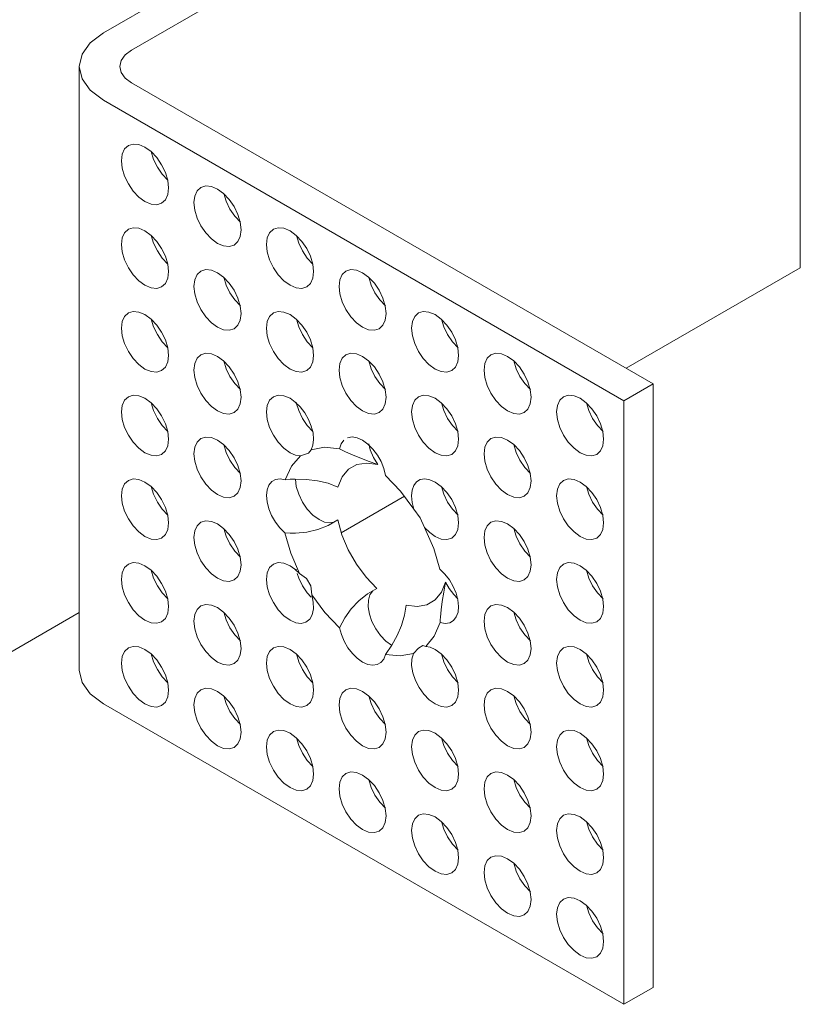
# Model space of a CAD drawing. Header units: millimetres. Extents: x -6630 to -6276, y 250 to 1572.
# Tile 4 of 5: x -6443 to -6424, y 1511 to 1535. Entities that reach past the tile are written whole.
import ezdxf

# ---------------------------------------------------------------- set-up
doc = ezdxf.new("R2010")
doc.units = ezdxf.units.MM
doc.layers.add('E-LITE-EQPM', color=7, linetype='Continuous', lineweight=20)

# ---------------------------------------------------------------- blocks, each defined once
blk = doc.blocks.new('02101101 - 02101101 FOX LED Trimless white downlight 5W 2700K-572565-00 Isometrico PDF')
at = {"layer": 'E-LITE-EQPM', "color": 251, "lineweight": 9, "true_color": 0x636466}
for p, q in [((-7040.205, 1544.256), (-7056.464, 1534.868)), ((-7055.776, 1534.449), (-7039.498, 1543.847)), ((-7039.498, 1529.151), (-7039.498, 1543.847)), ((-7057.051, 1534.05), (-7057.051, 1519.353)), ((-7043.083, 1526.322), (-7055.776, 1533.65)), ((-7056.464, 1533.231), (-7043.79, 1525.913)), ((-7039.498, 1529.151), (-7043.74, 1526.701)), ((-7039.499, 1529.151), (-7039.498, 1529.151)), ((-7055.277, 1527.838), (-7055.255, 1527.851)), ((-7043.79, 1525.913), (-7043.083, 1526.322)), ((-7043.083, 1511.625), (-7043.083, 1526.322)), ((-7043.79, 1525.913), (-7043.79, 1511.217)), ((-7049.136, 1523.586), (-7050.672, 1522.699)), ((-7051.771, 1521.812), (-7051.766, 1521.788)), ((-7063.231, 1517.186), (-7057.051, 1520.753)), ((-7043.79, 1511.217), (-7056.464, 1518.534)), ((-7043.083, 1511.625), (-7043.79, 1511.217))]:
    blk.add_line(p, q, dxfattribs=at)
for points in [[(-7056.464, 1534.868, 0), (-7056.783, 1534.629, 0), (-7056.983, 1534.349, 0), (-7057.051, 1534.05, 0)], [(-7056.063, 1534.05, 0), (-7056.03, 1534.196, 0), (-7055.932, 1534.332, 0), (-7055.776, 1534.449, 0)], [(-7057.051, 1534.05, 0), (-7056.983, 1533.75, 0), (-7056.783, 1533.47, 0), (-7056.464, 1533.231, 0)], [(-7055.776, 1533.65, 0), (-7055.932, 1533.767, 0), (-7056.03, 1533.903, 0), (-7056.063, 1534.05, 0)], [(-7055.45, 1530.761, 0), (-7055.598, 1530.869, 0), (-7055.737, 1531.015, 0), (-7055.855, 1531.189, 0), (-7055.946, 1531.379, 0), (-7056.004, 1531.572, 0), (-7056.023, 1531.754, 0), (-7056.004, 1531.914, 0), (-7055.946, 1532.041, 0), (-7055.855, 1532.125, 0)], [(-7055.855, 1532.125, 0), (-7055.737, 1532.162, 0), (-7055.598, 1532.148, 0), (-7055.45, 1532.085, 0)], [(-7055.45, 1532.085, 0), (-7055.302, 1531.977, 0), (-7055.163, 1531.831, 0), (-7055.045, 1531.657, 0), (-7054.954, 1531.468, 0), (-7054.896, 1531.275, 0), (-7054.877, 1531.092, 0), (-7054.896, 1530.932, 0), (-7054.954, 1530.806, 0), (-7055.045, 1530.721, 0)], [(-7055.296, 1531.977, 0), (-7055.239, 1531.787, 0), (-7055.148, 1531.597, 0), (-7055.03, 1531.424, 0), (-7054.891, 1531.278, 0)], [(-7053.685, 1529.742, 0), (-7053.833, 1529.85, 0), (-7053.971, 1529.996, 0), (-7054.09, 1530.17, 0), (-7054.181, 1530.36, 0), (-7054.238, 1530.552, 0), (-7054.258, 1530.735, 0), (-7054.238, 1530.895, 0), (-7054.181, 1531.021, 0), (-7054.09, 1531.106, 0)], [(-7054.09, 1531.106, 0), (-7053.971, 1531.143, 0), (-7053.833, 1531.129, 0), (-7053.685, 1531.066, 0)], [(-7053.685, 1531.066, 0), (-7053.536, 1530.958, 0), (-7053.398, 1530.812, 0), (-7053.279, 1530.638, 0), (-7053.188, 1530.448, 0), (-7053.131, 1530.256, 0), (-7053.112, 1530.073, 0), (-7053.131, 1529.913, 0), (-7053.188, 1529.786, 0), (-7053.279, 1529.702, 0)], [(-7053.531, 1530.958, 0), (-7053.474, 1530.768, 0), (-7053.383, 1530.578, 0), (-7053.264, 1530.404, 0), (-7053.126, 1530.259, 0)], [(-7055.045, 1530.721, 0), (-7055.163, 1530.684, 0), (-7055.302, 1530.698, 0), (-7055.45, 1530.761, 0)], [(-7055.45, 1528.723, 0), (-7055.598, 1528.831, 0), (-7055.737, 1528.977, 0), (-7055.855, 1529.151, 0), (-7055.946, 1529.34, 0), (-7056.004, 1529.533, 0), (-7056.023, 1529.716, 0), (-7056.004, 1529.876, 0), (-7055.946, 1530.002, 0), (-7055.855, 1530.087, 0)], [(-7055.855, 1530.087, 0), (-7055.737, 1530.123, 0), (-7055.598, 1530.11, 0), (-7055.45, 1530.047, 0)], [(-7055.45, 1530.047, 0), (-7055.302, 1529.938, 0), (-7055.163, 1529.792, 0), (-7055.045, 1529.619, 0), (-7054.954, 1529.429, 0), (-7054.896, 1529.236, 0), (-7054.877, 1529.054, 0), (-7054.896, 1528.894, 0), (-7054.954, 1528.767, 0), (-7055.045, 1528.683, 0)], [(-7055.296, 1529.938, 0), (-7055.239, 1529.749, 0), (-7055.148, 1529.559, 0), (-7055.03, 1529.385, 0), (-7054.891, 1529.239, 0)], [(-7051.919, 1528.723, 0), (-7052.068, 1528.831, 0), (-7052.206, 1528.977, 0), (-7052.325, 1529.151, 0), (-7052.416, 1529.34, 0), (-7052.473, 1529.533, 0), (-7052.493, 1529.716, 0), (-7052.473, 1529.876, 0), (-7052.416, 1530.002, 0), (-7052.325, 1530.087, 0)], [(-7052.325, 1530.087, 0), (-7052.206, 1530.123, 0), (-7052.068, 1530.11, 0), (-7051.919, 1530.047, 0)], [(-7051.919, 1530.047, 0), (-7051.771, 1529.938, 0), (-7051.633, 1529.792, 0), (-7051.514, 1529.619, 0), (-7051.423, 1529.429, 0), (-7051.366, 1529.236, 0), (-7051.346, 1529.054, 0), (-7051.366, 1528.894, 0), (-7051.423, 1528.767, 0), (-7051.514, 1528.683, 0)], [(-7051.765, 1529.938, 0), (-7051.709, 1529.749, 0), (-7051.618, 1529.559, 0), (-7051.499, 1529.385, 0), (-7051.361, 1529.239, 0)], [(-7053.279, 1529.702, 0), (-7053.398, 1529.665, 0), (-7053.536, 1529.679, 0), (-7053.685, 1529.742, 0)], [(-7053.685, 1527.704, 0), (-7053.833, 1527.812, 0), (-7053.971, 1527.958, 0), (-7054.09, 1528.131, 0), (-7054.181, 1528.321, 0), (-7054.238, 1528.514, 0), (-7054.258, 1528.696, 0), (-7054.238, 1528.856, 0), (-7054.181, 1528.983, 0), (-7054.09, 1529.068, 0)], [(-7054.09, 1529.068, 0), (-7053.971, 1529.104, 0), (-7053.833, 1529.09, 0), (-7053.685, 1529.027, 0)], [(-7053.685, 1529.027, 0), (-7053.536, 1528.919, 0), (-7053.398, 1528.773, 0), (-7053.279, 1528.6, 0), (-7053.188, 1528.41, 0), (-7053.131, 1528.217, 0), (-7053.112, 1528.035, 0), (-7053.131, 1527.875, 0), (-7053.188, 1527.748, 0), (-7053.279, 1527.663, 0)], [(-7050.154, 1527.704, 0), (-7050.302, 1527.812, 0), (-7050.441, 1527.958, 0), (-7050.559, 1528.131, 0), (-7050.65, 1528.321, 0), (-7050.708, 1528.514, 0), (-7050.727, 1528.696, 0), (-7050.708, 1528.856, 0), (-7050.65, 1528.983, 0), (-7050.559, 1529.068, 0)], [(-7050.559, 1529.068, 0), (-7050.441, 1529.104, 0), (-7050.302, 1529.09, 0), (-7050.154, 1529.027, 0)], [(-7050.154, 1529.027, 0), (-7050.006, 1528.919, 0), (-7049.867, 1528.773, 0), (-7049.749, 1528.6, 0), (-7049.658, 1528.41, 0), (-7049.6, 1528.217, 0), (-7049.581, 1528.035, 0), (-7049.6, 1527.875, 0), (-7049.658, 1527.748, 0), (-7049.749, 1527.663, 0)], [(-7055.045, 1528.683, 0), (-7055.163, 1528.646, 0), (-7055.302, 1528.66, 0), (-7055.45, 1528.723, 0)], [(-7053.531, 1528.919, 0), (-7053.474, 1528.729, 0), (-7053.383, 1528.54, 0), (-7053.264, 1528.366, 0), (-7053.126, 1528.22, 0)], [(-7051.514, 1528.683, 0), (-7051.633, 1528.646, 0), (-7051.771, 1528.66, 0), (-7051.919, 1528.723, 0)], [(-7050, 1528.919, 0), (-7049.943, 1528.729, 0), (-7049.852, 1528.54, 0), (-7049.734, 1528.366, 0), (-7049.595, 1528.22, 0)], [(-7055.45, 1526.684, 0), (-7055.598, 1526.793, 0), (-7055.737, 1526.939, 0), (-7055.855, 1527.112, 0), (-7055.946, 1527.302, 0), (-7056.004, 1527.495, 0), (-7056.023, 1527.677, 0), (-7056.004, 1527.837, 0), (-7055.946, 1527.964, 0), (-7055.855, 1528.048, 0)], [(-7055.855, 1528.048, 0), (-7055.737, 1528.085, 0), (-7055.598, 1528.071, 0), (-7055.45, 1528.008, 0)], [(-7055.45, 1528.008, 0), (-7055.302, 1527.9, 0), (-7055.163, 1527.754, 0), (-7055.045, 1527.58, 0), (-7054.954, 1527.391, 0), (-7054.896, 1527.198, 0), (-7054.877, 1527.015, 0), (-7054.896, 1526.855, 0), (-7054.954, 1526.729, 0), (-7055.045, 1526.644, 0)], [(-7051.919, 1526.684, 0), (-7052.068, 1526.793, 0), (-7052.206, 1526.939, 0), (-7052.325, 1527.112, 0), (-7052.416, 1527.302, 0), (-7052.473, 1527.495, 0), (-7052.493, 1527.677, 0), (-7052.473, 1527.837, 0), (-7052.416, 1527.964, 0), (-7052.325, 1528.048, 0)], [(-7052.325, 1528.048, 0), (-7052.206, 1528.085, 0), (-7052.068, 1528.071, 0), (-7051.919, 1528.008, 0)], [(-7051.919, 1528.008, 0), (-7051.771, 1527.9, 0), (-7051.633, 1527.754, 0), (-7051.514, 1527.58, 0), (-7051.423, 1527.391, 0), (-7051.366, 1527.198, 0), (-7051.346, 1527.015, 0), (-7051.366, 1526.855, 0), (-7051.423, 1526.729, 0), (-7051.514, 1526.644, 0)], [(-7048.389, 1526.684, 0), (-7048.537, 1526.793, 0), (-7048.675, 1526.939, 0), (-7048.794, 1527.112, 0), (-7048.885, 1527.302, 0), (-7048.942, 1527.495, 0), (-7048.962, 1527.677, 0), (-7048.942, 1527.837, 0), (-7048.885, 1527.964, 0), (-7048.794, 1528.048, 0)], [(-7048.794, 1528.048, 0), (-7048.675, 1528.085, 0), (-7048.537, 1528.071, 0), (-7048.389, 1528.008, 0)], [(-7048.389, 1528.008, 0), (-7048.24, 1527.9, 0), (-7048.102, 1527.754, 0), (-7047.983, 1527.58, 0), (-7047.892, 1527.391, 0), (-7047.835, 1527.198, 0), (-7047.816, 1527.015, 0), (-7047.835, 1526.855, 0), (-7047.892, 1526.729, 0), (-7047.983, 1526.644, 0)], [(-7055.296, 1527.9, 0), (-7055.239, 1527.71, 0), (-7055.148, 1527.521, 0), (-7055.03, 1527.347, 0), (-7054.891, 1527.201, 0)], [(-7051.765, 1527.9, 0), (-7051.709, 1527.71, 0), (-7051.618, 1527.521, 0), (-7051.499, 1527.347, 0), (-7051.361, 1527.201, 0)], [(-7048.235, 1527.9, 0), (-7048.178, 1527.71, 0), (-7048.087, 1527.521, 0), (-7047.968, 1527.347, 0), (-7047.83, 1527.201, 0)], [(-7053.279, 1527.663, 0), (-7053.398, 1527.627, 0), (-7053.536, 1527.641, 0), (-7053.685, 1527.704, 0)], [(-7049.749, 1527.663, 0), (-7049.867, 1527.627, 0), (-7050.006, 1527.641, 0), (-7050.154, 1527.704, 0)], [(-7053.685, 1525.665, 0), (-7053.833, 1525.773, 0), (-7053.971, 1525.919, 0), (-7054.09, 1526.093, 0), (-7054.181, 1526.283, 0), (-7054.238, 1526.475, 0), (-7054.258, 1526.658, 0), (-7054.238, 1526.818, 0), (-7054.181, 1526.945, 0), (-7054.09, 1527.029, 0)], [(-7054.09, 1527.029, 0), (-7053.971, 1527.066, 0), (-7053.833, 1527.052, 0), (-7053.685, 1526.989, 0)], [(-7050.154, 1525.665, 0), (-7050.302, 1525.773, 0), (-7050.441, 1525.919, 0), (-7050.559, 1526.093, 0), (-7050.65, 1526.283, 0), (-7050.708, 1526.475, 0), (-7050.727, 1526.658, 0), (-7050.708, 1526.818, 0), (-7050.65, 1526.945, 0), (-7050.559, 1527.029, 0)], [(-7050.559, 1527.029, 0), (-7050.441, 1527.066, 0), (-7050.302, 1527.052, 0), (-7050.154, 1526.989, 0)], [(-7046.623, 1525.665, 0), (-7046.772, 1525.773, 0), (-7046.91, 1525.919, 0), (-7047.029, 1526.093, 0), (-7047.12, 1526.283, 0), (-7047.177, 1526.475, 0), (-7047.197, 1526.658, 0), (-7047.177, 1526.818, 0), (-7047.12, 1526.945, 0), (-7047.029, 1527.029, 0)], [(-7047.029, 1527.029, 0), (-7046.91, 1527.066, 0), (-7046.772, 1527.052, 0), (-7046.623, 1526.989, 0)], [(-7053.685, 1526.989, 0), (-7053.536, 1526.881, 0), (-7053.398, 1526.735, 0), (-7053.279, 1526.561, 0), (-7053.188, 1526.371, 0), (-7053.131, 1526.179, 0), (-7053.112, 1525.996, 0), (-7053.131, 1525.836, 0), (-7053.188, 1525.71, 0), (-7053.279, 1525.625, 0)], [(-7053.531, 1526.881, 0), (-7053.474, 1526.691, 0), (-7053.383, 1526.501, 0), (-7053.264, 1526.328, 0), (-7053.126, 1526.182, 0)], [(-7050.154, 1526.989, 0), (-7050.006, 1526.881, 0), (-7049.867, 1526.735, 0), (-7049.749, 1526.561, 0), (-7049.658, 1526.371, 0), (-7049.6, 1526.179, 0), (-7049.581, 1525.996, 0), (-7049.6, 1525.836, 0), (-7049.658, 1525.71, 0), (-7049.749, 1525.625, 0)], [(-7050, 1526.881, 0), (-7049.943, 1526.691, 0), (-7049.852, 1526.501, 0), (-7049.734, 1526.328, 0), (-7049.595, 1526.182, 0)], [(-7046.623, 1526.989, 0), (-7046.475, 1526.881, 0), (-7046.337, 1526.735, 0), (-7046.218, 1526.561, 0), (-7046.127, 1526.371, 0), (-7046.07, 1526.179, 0), (-7046.05, 1525.996, 0), (-7046.07, 1525.836, 0), (-7046.127, 1525.71, 0), (-7046.218, 1525.625, 0)], [(-7046.469, 1526.881, 0), (-7046.413, 1526.691, 0), (-7046.322, 1526.501, 0), (-7046.203, 1526.328, 0), (-7046.065, 1526.182, 0)], [(-7055.045, 1526.644, 0), (-7055.163, 1526.608, 0), (-7055.302, 1526.621, 0), (-7055.45, 1526.684, 0)], [(-7051.514, 1526.644, 0), (-7051.633, 1526.608, 0), (-7051.771, 1526.621, 0), (-7051.919, 1526.684, 0)], [(-7047.983, 1526.644, 0), (-7048.102, 1526.608, 0), (-7048.24, 1526.621, 0), (-7048.389, 1526.684, 0)], [(-7055.45, 1524.646, 0), (-7055.598, 1524.754, 0), (-7055.737, 1524.9, 0), (-7055.855, 1525.074, 0), (-7055.946, 1525.263, 0), (-7056.004, 1525.456, 0), (-7056.023, 1525.639, 0), (-7056.004, 1525.799, 0), (-7055.946, 1525.925, 0), (-7055.855, 1526.01, 0)], [(-7055.855, 1526.01, 0), (-7055.737, 1526.047, 0), (-7055.598, 1526.033, 0), (-7055.45, 1525.97, 0)], [(-7055.45, 1525.97, 0), (-7055.302, 1525.862, 0), (-7055.163, 1525.716, 0), (-7055.045, 1525.542, 0), (-7054.954, 1525.352, 0), (-7054.896, 1525.159, 0), (-7054.877, 1524.977, 0), (-7054.896, 1524.817, 0), (-7054.954, 1524.69, 0), (-7055.045, 1524.606, 0)], [(-7055.296, 1525.862, 0), (-7055.239, 1525.672, 0), (-7055.148, 1525.482, 0), (-7055.03, 1525.308, 0), (-7054.891, 1525.162, 0)], [(-7051.919, 1524.646, 0), (-7052.068, 1524.754, 0), (-7052.206, 1524.9, 0), (-7052.325, 1525.074, 0), (-7052.416, 1525.263, 0), (-7052.473, 1525.456, 0), (-7052.493, 1525.639, 0), (-7052.473, 1525.799, 0), (-7052.416, 1525.925, 0), (-7052.325, 1526.01, 0)], [(-7052.325, 1526.01, 0), (-7052.206, 1526.047, 0), (-7052.068, 1526.033, 0), (-7051.919, 1525.97, 0)], [(-7051.919, 1525.97, 0), (-7051.791, 1525.879, 0), (-7051.669, 1525.759, 0), (-7051.56, 1525.616, 0), (-7051.469, 1525.457, 0), (-7051.401, 1525.291, 0), (-7051.359, 1525.126, 0), (-7051.346, 1524.97, 0), (-7051.362, 1524.831, 0), (-7051.406, 1524.716, 0)], [(-7051.769, 1525.879, 0), (-7051.766, 1525.864, 0), (-7051.709, 1525.672, 0), (-7051.618, 1525.482, 0), (-7051.499, 1525.308, 0), (-7051.361, 1525.162, 0)], [(-7048.389, 1524.646, 0), (-7048.537, 1524.754, 0), (-7048.675, 1524.9, 0), (-7048.794, 1525.074, 0), (-7048.885, 1525.263, 0), (-7048.942, 1525.456, 0), (-7048.962, 1525.639, 0), (-7048.942, 1525.799, 0), (-7048.885, 1525.925, 0), (-7048.794, 1526.01, 0)], [(-7048.794, 1526.01, 0), (-7048.675, 1526.047, 0), (-7048.537, 1526.033, 0), (-7048.389, 1525.97, 0)], [(-7048.389, 1525.97, 0), (-7048.24, 1525.862, 0), (-7048.102, 1525.716, 0), (-7047.983, 1525.542, 0), (-7047.892, 1525.352, 0), (-7047.835, 1525.159, 0), (-7047.816, 1524.977, 0), (-7047.835, 1524.817, 0), (-7047.892, 1524.69, 0), (-7047.983, 1524.606, 0)], [(-7048.235, 1525.862, 0), (-7048.178, 1525.672, 0), (-7048.087, 1525.482, 0), (-7047.968, 1525.308, 0), (-7047.83, 1525.162, 0)], [(-7045.431, 1525.639, 0), (-7045.412, 1525.799, 0), (-7045.354, 1525.925, 0), (-7045.263, 1526.01, 0)], [(-7045.263, 1526.01, 0), (-7045.145, 1526.047, 0), (-7045.006, 1526.033, 0), (-7044.858, 1525.97, 0), (-7044.71, 1525.862, 0), (-7044.571, 1525.716, 0), (-7044.453, 1525.542, 0), (-7044.362, 1525.352, 0), (-7044.304, 1525.159, 0), (-7044.285, 1524.977, 0)], [(-7044.704, 1525.862, 0), (-7044.647, 1525.672, 0), (-7044.556, 1525.482, 0), (-7044.438, 1525.308, 0), (-7044.299, 1525.162, 0)], [(-7053.279, 1525.625, 0), (-7053.398, 1525.588, 0), (-7053.536, 1525.602, 0), (-7053.685, 1525.665, 0)], [(-7049.749, 1525.625, 0), (-7049.867, 1525.588, 0), (-7050.006, 1525.602, 0), (-7050.154, 1525.665, 0)], [(-7046.218, 1525.625, 0), (-7046.337, 1525.588, 0), (-7046.475, 1525.602, 0), (-7046.623, 1525.665, 0)], [(-7044.453, 1524.606, 0), (-7044.571, 1524.569, 0), (-7044.71, 1524.583, 0), (-7044.858, 1524.646, 0), (-7045.006, 1524.754, 0), (-7045.145, 1524.9, 0), (-7045.263, 1525.074, 0), (-7045.354, 1525.263, 0), (-7045.412, 1525.456, 0), (-7045.431, 1525.639, 0)], [(-7053.685, 1523.627, 0), (-7053.833, 1523.735, 0), (-7053.971, 1523.881, 0), (-7054.09, 1524.055, 0), (-7054.181, 1524.244, 0), (-7054.238, 1524.437, 0), (-7054.258, 1524.62, 0), (-7054.238, 1524.78, 0), (-7054.181, 1524.906, 0), (-7054.09, 1524.991, 0)], [(-7054.09, 1524.991, 0), (-7053.971, 1525.027, 0), (-7053.833, 1525.014, 0), (-7053.685, 1524.95, 0)], [(-7053.685, 1524.95, 0), (-7053.536, 1524.842, 0), (-7053.398, 1524.696, 0), (-7053.279, 1524.523, 0), (-7053.188, 1524.333, 0), (-7053.131, 1524.14, 0), (-7053.112, 1523.958, 0), (-7053.131, 1523.798, 0), (-7053.188, 1523.671, 0), (-7053.279, 1523.587, 0)], [(-7050.716, 1524.742, 0), (-7050.676, 1524.863, 0), (-7050.609, 1524.954, 0)], [(-7050.518, 1525.01, 0), (-7050.408, 1525.029, 0), (-7050.284, 1525.008, 0), (-7050.154, 1524.95, 0)], [(-7050.154, 1524.95, 0), (-7050.024, 1524.858, 0), (-7049.9, 1524.736, 0), (-7049.79, 1524.59, 0), (-7049.699, 1524.429, 0), (-7049.632, 1524.26, 0), (-7049.592, 1524.093, 0)], [(-7050.003, 1524.859, 0), (-7049.966, 1524.715, 0), (-7049.889, 1524.53, 0), (-7049.784, 1524.356, 0)], [(-7046.623, 1523.627, 0), (-7046.772, 1523.735, 0), (-7046.91, 1523.881, 0), (-7047.029, 1524.055, 0), (-7047.12, 1524.244, 0), (-7047.177, 1524.437, 0), (-7047.197, 1524.62, 0), (-7047.177, 1524.78, 0), (-7047.12, 1524.906, 0), (-7047.029, 1524.991, 0)], [(-7047.029, 1524.991, 0), (-7046.91, 1525.027, 0), (-7046.772, 1525.014, 0), (-7046.623, 1524.95, 0)], [(-7046.623, 1524.95, 0), (-7046.475, 1524.842, 0), (-7046.337, 1524.696, 0), (-7046.218, 1524.523, 0), (-7046.127, 1524.333, 0), (-7046.07, 1524.14, 0), (-7046.05, 1523.958, 0), (-7046.07, 1523.798, 0), (-7046.127, 1523.671, 0), (-7046.218, 1523.587, 0)], [(-7044.285, 1524.977, 0), (-7044.304, 1524.817, 0), (-7044.362, 1524.69, 0), (-7044.453, 1524.606, 0)], [(-7055.045, 1524.606, 0), (-7055.163, 1524.569, 0), (-7055.302, 1524.583, 0), (-7055.45, 1524.646, 0)], [(-7053.531, 1524.842, 0), (-7053.474, 1524.653, 0), (-7053.383, 1524.463, 0), (-7053.264, 1524.289, 0), (-7053.126, 1524.143, 0)], [(-7051.666, 1524.568, 0), (-7051.789, 1524.588, 0), (-7051.919, 1524.646, 0)], [(-7051.666, 1524.568, 0), (-7051.47, 1524.631, 0), (-7051.406, 1524.716, 0)], [(-7051.406, 1524.716, 0), (-7051.08, 1524.78, 0), (-7050.716, 1524.742, 0)], [(-7050.716, 1524.742, 0), (-7050.587, 1524.678, 0), (-7050.424, 1524.605, 0), (-7050.234, 1524.527, 0), (-7050.02, 1524.444, 0), (-7049.784, 1524.356, 0)], [(-7047.983, 1524.606, 0), (-7048.102, 1524.569, 0), (-7048.24, 1524.583, 0), (-7048.389, 1524.646, 0)], [(-7046.469, 1524.842, 0), (-7046.413, 1524.653, 0), (-7046.322, 1524.463, 0), (-7046.203, 1524.289, 0), (-7046.065, 1524.143, 0)], [(-7052.038, 1523.986, 0), (-7051.887, 1524.318, 0), (-7051.666, 1524.568, 0)], [(-7049.784, 1524.356, 0), (-7050.051, 1524.395, 0), (-7050.292, 1524.357, 0), (-7050.494, 1524.243, 0), (-7050.651, 1524.058, 0), (-7050.754, 1523.811, 0)], [(-7055.45, 1522.608, 0), (-7055.598, 1522.716, 0), (-7055.737, 1522.862, 0), (-7055.855, 1523.035, 0), (-7055.946, 1523.225, 0), (-7056.004, 1523.418, 0), (-7056.023, 1523.6, 0), (-7056.004, 1523.76, 0), (-7055.946, 1523.887, 0), (-7055.855, 1523.971, 0)], [(-7055.855, 1523.971, 0), (-7055.737, 1524.008, 0), (-7055.598, 1523.994, 0), (-7055.45, 1523.931, 0)], [(-7055.45, 1523.931, 0), (-7055.302, 1523.823, 0), (-7055.163, 1523.677, 0), (-7055.045, 1523.503, 0), (-7054.954, 1523.314, 0), (-7054.896, 1523.121, 0), (-7054.877, 1522.938, 0), (-7054.896, 1522.778, 0), (-7054.954, 1522.652, 0), (-7055.045, 1522.567, 0)], [(-7052.044, 1522.696, 0), (-7052.167, 1522.815, 0), (-7052.276, 1522.958, 0), (-7052.368, 1523.116, 0), (-7052.436, 1523.282, 0), (-7052.479, 1523.448, 0), (-7052.493, 1523.604, 0), (-7052.477, 1523.743, 0), (-7052.434, 1523.859, 0), (-7052.364, 1523.944, 0), (-7052.271, 1523.995, 0), (-7052.161, 1524.009, 0), (-7052.038, 1523.986, 0)], [(-7051.793, 1524.004, 0), (-7051.916, 1523.998, 0), (-7052.038, 1523.986, 0)], [(-7050.754, 1523.811, 0), (-7050.989, 1523.902, 0), (-7051.247, 1523.962, 0), (-7051.517, 1523.997, 0), (-7051.793, 1524.004, 0)], [(-7051.785, 1524.004, 0), (-7051.766, 1523.826, 0), (-7051.709, 1523.633, 0), (-7051.618, 1523.444, 0), (-7051.499, 1523.27, 0), (-7051.361, 1523.124, 0), (-7051.212, 1523.016, 0)], [(-7049.592, 1524.093, 0), (-7049.228, 1523.711, 0), (-7048.902, 1523.27, 0)], [(-7048.902, 1523.27, 0), (-7048.946, 1523.436, 0), (-7048.962, 1523.593, 0), (-7048.949, 1523.734, 0), (-7048.907, 1523.851, 0), (-7048.839, 1523.939, 0), (-7048.748, 1523.992, 0), (-7048.639, 1524.009, 0), (-7048.517, 1523.989, 0), (-7048.389, 1523.931, 0)], [(-7048.389, 1523.931, 0), (-7048.24, 1523.823, 0), (-7048.102, 1523.677, 0), (-7047.983, 1523.503, 0), (-7047.892, 1523.314, 0), (-7047.835, 1523.121, 0), (-7047.816, 1522.938, 0), (-7047.835, 1522.778, 0), (-7047.892, 1522.652, 0), (-7047.983, 1522.567, 0)], [(-7045.431, 1523.6, 0), (-7045.412, 1523.76, 0), (-7045.354, 1523.887, 0), (-7045.263, 1523.971, 0)], [(-7045.263, 1523.971, 0), (-7045.145, 1524.008, 0), (-7045.006, 1523.994, 0), (-7044.858, 1523.931, 0), (-7044.71, 1523.823, 0), (-7044.571, 1523.677, 0), (-7044.453, 1523.503, 0), (-7044.362, 1523.314, 0), (-7044.304, 1523.121, 0), (-7044.285, 1522.938, 0)], [(-7055.296, 1523.823, 0), (-7055.239, 1523.633, 0), (-7055.148, 1523.444, 0), (-7055.03, 1523.27, 0), (-7054.891, 1523.124, 0)], [(-7048.235, 1523.823, 0), (-7048.178, 1523.633, 0), (-7048.087, 1523.444, 0), (-7047.968, 1523.27, 0), (-7047.83, 1523.124, 0)], [(-7044.704, 1523.823, 0), (-7044.647, 1523.633, 0), (-7044.556, 1523.444, 0), (-7044.438, 1523.27, 0), (-7044.299, 1523.124, 0)], [(-7053.279, 1523.587, 0), (-7053.398, 1523.55, 0), (-7053.536, 1523.564, 0), (-7053.685, 1523.627, 0)], [(-7046.218, 1523.587, 0), (-7046.337, 1523.55, 0), (-7046.475, 1523.564, 0), (-7046.623, 1523.627, 0)], [(-7044.453, 1522.567, 0), (-7044.571, 1522.531, 0), (-7044.71, 1522.544, 0), (-7044.858, 1522.608, 0), (-7045.006, 1522.716, 0), (-7045.145, 1522.862, 0), (-7045.263, 1523.035, 0), (-7045.354, 1523.225, 0), (-7045.412, 1523.418, 0), (-7045.431, 1523.6, 0)], [(-7048.902, 1523.27, 0), (-7048.749, 1523.06, 0), (-7048.642, 1522.822, 0)], [(-7053.685, 1521.588, 0), (-7053.833, 1521.697, 0), (-7053.971, 1521.842, 0), (-7054.09, 1522.016, 0), (-7054.181, 1522.206, 0), (-7054.238, 1522.399, 0), (-7054.258, 1522.581, 0), (-7054.238, 1522.741, 0), (-7054.181, 1522.868, 0), (-7054.09, 1522.952, 0)], [(-7054.09, 1522.952, 0), (-7053.971, 1522.989, 0), (-7053.833, 1522.975, 0), (-7053.685, 1522.912, 0)], [(-7051.786, 1522.684, 0), (-7051.513, 1522.711, 0), (-7051.246, 1522.775, 0), (-7050.991, 1522.875, 0), (-7050.758, 1523.012, 0)], [(-7051.212, 1523.016, 0), (-7051.082, 1522.958, 0), (-7050.959, 1522.938, 0), (-7050.849, 1522.956, 0)], [(-7050.758, 1523.012, 0), (-7050.658, 1522.647, 0), (-7050.505, 1522.282, 0), (-7050.305, 1521.934, 0), (-7050.068, 1521.616, 0), (-7049.803, 1521.344, 0)], [(-7046.623, 1521.588, 0), (-7046.772, 1521.697, 0), (-7046.91, 1521.842, 0), (-7047.029, 1522.016, 0), (-7047.12, 1522.206, 0), (-7047.177, 1522.399, 0), (-7047.197, 1522.581, 0), (-7047.177, 1522.741, 0), (-7047.12, 1522.868, 0), (-7047.029, 1522.952, 0)], [(-7047.029, 1522.952, 0), (-7046.91, 1522.989, 0), (-7046.772, 1522.975, 0), (-7046.623, 1522.912, 0)], [(-7044.285, 1522.938, 0), (-7044.304, 1522.778, 0), (-7044.362, 1522.652, 0), (-7044.453, 1522.567, 0)], [(-7053.685, 1522.912, 0), (-7053.536, 1522.804, 0), (-7053.398, 1522.658, 0), (-7053.279, 1522.484, 0), (-7053.188, 1522.295, 0), (-7053.131, 1522.102, 0), (-7053.112, 1521.919, 0), (-7053.131, 1521.759, 0), (-7053.188, 1521.633, 0), (-7053.279, 1521.548, 0)], [(-7053.531, 1522.804, 0), (-7053.474, 1522.614, 0), (-7053.383, 1522.424, 0), (-7053.264, 1522.251, 0), (-7053.126, 1522.105, 0)], [(-7048.389, 1522.608, 0), (-7048.519, 1522.7, 0), (-7048.642, 1522.822, 0)], [(-7048.642, 1522.822, 0), (-7048.421, 1522.317, 0), (-7048.27, 1521.81, 0)], [(-7046.623, 1522.912, 0), (-7046.475, 1522.804, 0), (-7046.337, 1522.658, 0), (-7046.218, 1522.484, 0), (-7046.127, 1522.295, 0), (-7046.07, 1522.102, 0), (-7046.05, 1521.919, 0), (-7046.07, 1521.759, 0), (-7046.127, 1521.633, 0), (-7046.218, 1521.548, 0)], [(-7046.469, 1522.804, 0), (-7046.413, 1522.614, 0), (-7046.322, 1522.424, 0), (-7046.203, 1522.251, 0), (-7046.065, 1522.105, 0)], [(-7055.045, 1522.567, 0), (-7055.163, 1522.531, 0), (-7055.302, 1522.544, 0), (-7055.45, 1522.608, 0)], [(-7051.691, 1521.706, 0), (-7051.901, 1522.2, 0), (-7052.044, 1522.696, 0)], [(-7052.044, 1522.696, 0), (-7051.916, 1522.685, 0), (-7051.786, 1522.684, 0)], [(-7047.983, 1522.567, 0), (-7048.102, 1522.531, 0), (-7048.24, 1522.544, 0), (-7048.389, 1522.608, 0)], [(-7055.45, 1520.569, 0), (-7055.598, 1520.677, 0), (-7055.737, 1520.823, 0), (-7055.855, 1520.997, 0), (-7055.946, 1521.187, 0), (-7056.004, 1521.379, 0), (-7056.023, 1521.562, 0), (-7056.004, 1521.722, 0), (-7055.946, 1521.848, 0), (-7055.855, 1521.933, 0)], [(-7055.855, 1521.933, 0), (-7055.737, 1521.97, 0), (-7055.598, 1521.956, 0), (-7055.45, 1521.893, 0)], [(-7055.45, 1521.893, 0), (-7055.302, 1521.785, 0), (-7055.163, 1521.639, 0), (-7055.045, 1521.465, 0), (-7054.954, 1521.275, 0), (-7054.896, 1521.083, 0), (-7054.877, 1520.9, 0), (-7054.896, 1520.74, 0), (-7054.954, 1520.613, 0), (-7055.045, 1520.529, 0)], [(-7055.296, 1521.785, 0), (-7055.239, 1521.595, 0), (-7055.148, 1521.405, 0), (-7055.03, 1521.231, 0), (-7054.891, 1521.086, 0)], [(-7051.919, 1520.569, 0), (-7052.068, 1520.677, 0), (-7052.206, 1520.823, 0), (-7052.325, 1520.997, 0), (-7052.416, 1521.187, 0), (-7052.473, 1521.379, 0), (-7052.493, 1521.562, 0), (-7052.473, 1521.722, 0), (-7052.416, 1521.848, 0), (-7052.325, 1521.933, 0)], [(-7052.325, 1521.933, 0), (-7052.206, 1521.97, 0), (-7052.068, 1521.956, 0), (-7051.919, 1521.893, 0)], [(-7051.919, 1521.893, 0), (-7051.803, 1521.812, 0), (-7051.691, 1521.706, 0)], [(-7048.27, 1521.81, 0), (-7048.147, 1521.692, 0), (-7048.037, 1521.55, 0), (-7047.944, 1521.392, 0), (-7047.874, 1521.226, 0), (-7047.831, 1521.061, 0), (-7047.816, 1520.904, 0), (-7047.829, 1520.763, 0), (-7047.872, 1520.647, 0), (-7047.94, 1520.56, 0), (-7048.032, 1520.507, 0), (-7048.141, 1520.491, 0), (-7048.264, 1520.513, 0)], [(-7045.431, 1521.562, 0), (-7045.412, 1521.722, 0), (-7045.354, 1521.848, 0), (-7045.263, 1521.933, 0)], [(-7045.263, 1521.933, 0), (-7045.145, 1521.97, 0), (-7045.006, 1521.956, 0), (-7044.858, 1521.893, 0), (-7044.71, 1521.785, 0), (-7044.571, 1521.639, 0), (-7044.453, 1521.465, 0), (-7044.362, 1521.275, 0), (-7044.304, 1521.083, 0), (-7044.285, 1520.9, 0)], [(-7044.704, 1521.785, 0), (-7044.647, 1521.595, 0), (-7044.556, 1521.405, 0), (-7044.438, 1521.231, 0), (-7044.299, 1521.086, 0)], [(-7053.279, 1521.548, 0), (-7053.398, 1521.512, 0), (-7053.536, 1521.525, 0), (-7053.685, 1521.588, 0)], [(-7051.746, 1521.707, 0), (-7051.709, 1521.595, 0), (-7051.618, 1521.405, 0), (-7051.499, 1521.231, 0), (-7051.402, 1521.125, 0)], [(-7051.392, 1521.187, 0), (-7051.411, 1521.401, 0), (-7051.517, 1521.584, 0), (-7051.691, 1521.706, 0)], [(-7046.218, 1521.548, 0), (-7046.337, 1521.512, 0), (-7046.475, 1521.525, 0), (-7046.623, 1521.588, 0)], [(-7044.453, 1520.529, 0), (-7044.571, 1520.492, 0), (-7044.71, 1520.506, 0), (-7044.858, 1520.569, 0), (-7045.006, 1520.677, 0), (-7045.145, 1520.823, 0), (-7045.263, 1520.997, 0), (-7045.354, 1521.187, 0), (-7045.412, 1521.379, 0), (-7045.431, 1521.562, 0)], [(-7049.803, 1521.344, 0), (-7050.035, 1521.21, 0), (-7050.245, 1521.04, 0), (-7050.431, 1520.843, 0), (-7050.588, 1520.622, 0), (-7050.712, 1520.381, 0)], [(-7049.902, 1521.285, 0), (-7049.973, 1521.186, 0), (-7050.013, 1521.052, 0), (-7050.018, 1520.892, 0), (-7049.988, 1520.715, 0), (-7049.926, 1520.533, 0), (-7049.834, 1520.356, 0), (-7049.719, 1520.194, 0), (-7049.587, 1520.059, 0), (-7049.447, 1519.958, 0)], [(-7049.091, 1520.933, 0), (-7048.826, 1520.899, 0), (-7048.589, 1520.943, 0), (-7048.389, 1521.061, 0), (-7048.236, 1521.249, 0), (-7048.136, 1521.498, 0)], [(-7048.136, 1521.498, 0), (-7048.177, 1521.25, 0), (-7048.212, 1521.023, 0), (-7048.239, 1520.82, 0), (-7048.256, 1520.646, 0)], [(-7048.136, 1521.498, 0), (-7048.045, 1521.337, 0), (-7047.935, 1521.192, 0), (-7047.831, 1521.087, 0)], [(-7051.392, 1521.187, 0), (-7051.353, 1521.008, 0), (-7051.348, 1520.842, 0), (-7051.378, 1520.7, 0), (-7051.441, 1520.59, 0), (-7051.533, 1520.519, 0), (-7051.648, 1520.491, 0), (-7051.779, 1520.508, 0), (-7051.919, 1520.569, 0)], [(-7050.712, 1520.381, 0), (-7051.07, 1520.755, 0), (-7051.392, 1521.187, 0)], [(-7053.685, 1519.55, 0), (-7053.833, 1519.658, 0), (-7053.971, 1519.804, 0), (-7054.09, 1519.978, 0), (-7054.181, 1520.167, 0), (-7054.238, 1520.36, 0), (-7054.258, 1520.543, 0), (-7054.238, 1520.703, 0), (-7054.181, 1520.829, 0), (-7054.09, 1520.914, 0)], [(-7054.09, 1520.914, 0), (-7053.971, 1520.95, 0), (-7053.833, 1520.937, 0), (-7053.685, 1520.874, 0)], [(-7053.685, 1520.874, 0), (-7053.536, 1520.765, 0), (-7053.398, 1520.619, 0), (-7053.279, 1520.446, 0), (-7053.188, 1520.256, 0), (-7053.131, 1520.063, 0), (-7053.112, 1519.881, 0), (-7053.131, 1519.721, 0), (-7053.188, 1519.594, 0), (-7053.279, 1519.51, 0)], [(-7049.596, 1519.737, 0), (-7049.442, 1519.96, 0), (-7049.312, 1520.197, 0), (-7049.209, 1520.442, 0), (-7049.133, 1520.689, 0), (-7049.091, 1520.933, 0)], [(-7046.623, 1519.55, 0), (-7046.772, 1519.658, 0), (-7046.91, 1519.804, 0), (-7047.029, 1519.978, 0), (-7047.12, 1520.167, 0), (-7047.177, 1520.36, 0), (-7047.197, 1520.543, 0), (-7047.177, 1520.703, 0), (-7047.12, 1520.829, 0), (-7047.029, 1520.914, 0)], [(-7047.029, 1520.914, 0), (-7046.91, 1520.95, 0), (-7046.772, 1520.937, 0), (-7046.623, 1520.874, 0)], [(-7046.623, 1520.874, 0), (-7046.475, 1520.765, 0), (-7046.337, 1520.619, 0), (-7046.218, 1520.446, 0), (-7046.127, 1520.256, 0), (-7046.07, 1520.063, 0), (-7046.05, 1519.881, 0), (-7046.07, 1519.721, 0), (-7046.127, 1519.594, 0), (-7046.218, 1519.51, 0)], [(-7044.285, 1520.9, 0), (-7044.304, 1520.74, 0), (-7044.362, 1520.613, 0), (-7044.453, 1520.529, 0)], [(-7055.045, 1520.529, 0), (-7055.163, 1520.492, 0), (-7055.302, 1520.506, 0), (-7055.45, 1520.569, 0)], [(-7053.531, 1520.765, 0), (-7053.474, 1520.576, 0), (-7053.383, 1520.386, 0), (-7053.264, 1520.212, 0), (-7053.126, 1520.066, 0)], [(-7048.256, 1520.646, 0), (-7048.261, 1520.575, 0), (-7048.264, 1520.513, 0)], [(-7046.469, 1520.765, 0), (-7046.413, 1520.576, 0), (-7046.322, 1520.386, 0), (-7046.203, 1520.212, 0), (-7046.065, 1520.066, 0)], [(-7050.154, 1519.55, 0), (-7050.281, 1519.64, 0), (-7050.401, 1519.757, 0), (-7050.51, 1519.898, 0), (-7050.6, 1520.054, 0), (-7050.669, 1520.217, 0), (-7050.712, 1520.381, 0)], [(-7048.264, 1520.513, 0), (-7048.407, 1520.183, 0), (-7048.617, 1519.931, 0)], [(-7055.45, 1518.531, 0), (-7055.598, 1518.639, 0), (-7055.737, 1518.785, 0), (-7055.855, 1518.959, 0), (-7055.946, 1519.148, 0), (-7056.004, 1519.341, 0), (-7056.023, 1519.523, 0), (-7056.004, 1519.683, 0), (-7055.946, 1519.81, 0), (-7055.855, 1519.895, 0)], [(-7055.855, 1519.895, 0), (-7055.737, 1519.931, 0), (-7055.598, 1519.917, 0), (-7055.45, 1519.854, 0)], [(-7055.45, 1519.854, 0), (-7055.302, 1519.746, 0), (-7055.163, 1519.6, 0), (-7055.045, 1519.427, 0), (-7054.954, 1519.237, 0), (-7054.896, 1519.044, 0), (-7054.877, 1518.862, 0), (-7054.896, 1518.702, 0), (-7054.954, 1518.575, 0), (-7055.045, 1518.49, 0)], [(-7051.919, 1518.531, 0), (-7052.068, 1518.639, 0), (-7052.206, 1518.785, 0), (-7052.325, 1518.959, 0), (-7052.416, 1519.148, 0), (-7052.473, 1519.341, 0), (-7052.493, 1519.523, 0), (-7052.473, 1519.683, 0), (-7052.416, 1519.81, 0), (-7052.325, 1519.895, 0)], [(-7052.325, 1519.895, 0), (-7052.206, 1519.931, 0), (-7052.068, 1519.917, 0), (-7051.919, 1519.854, 0)], [(-7051.919, 1519.854, 0), (-7051.771, 1519.746, 0), (-7051.633, 1519.6, 0), (-7051.514, 1519.427, 0), (-7051.423, 1519.237, 0), (-7051.366, 1519.044, 0), (-7051.346, 1518.862, 0), (-7051.366, 1518.702, 0), (-7051.423, 1518.575, 0), (-7051.514, 1518.49, 0)], [(-7048.617, 1519.931, 0), (-7048.686, 1519.949, 0), (-7048.791, 1519.888, 0), (-7048.916, 1519.757, 0)], [(-7048.617, 1519.931, 0), (-7048.505, 1519.908, 0), (-7048.389, 1519.854, 0)], [(-7048.389, 1519.854, 0), (-7048.24, 1519.746, 0), (-7048.102, 1519.6, 0), (-7047.983, 1519.427, 0), (-7047.892, 1519.237, 0), (-7047.835, 1519.044, 0), (-7047.816, 1518.862, 0), (-7047.835, 1518.702, 0), (-7047.892, 1518.575, 0), (-7047.983, 1518.49, 0)], [(-7045.431, 1519.523, 0), (-7045.412, 1519.683, 0), (-7045.354, 1519.81, 0), (-7045.263, 1519.895, 0)], [(-7045.263, 1519.895, 0), (-7045.145, 1519.931, 0), (-7045.006, 1519.917, 0), (-7044.858, 1519.854, 0), (-7044.71, 1519.746, 0), (-7044.571, 1519.6, 0), (-7044.453, 1519.427, 0), (-7044.362, 1519.237, 0), (-7044.304, 1519.044, 0), (-7044.285, 1518.862, 0)], [(-7055.296, 1519.746, 0), (-7055.239, 1519.556, 0), (-7055.148, 1519.367, 0), (-7055.03, 1519.193, 0), (-7054.891, 1519.047, 0)], [(-7051.765, 1519.746, 0), (-7051.709, 1519.556, 0), (-7051.618, 1519.367, 0), (-7051.499, 1519.193, 0), (-7051.361, 1519.047, 0)], [(-7049.596, 1519.737, 0), (-7049.639, 1519.623, 0), (-7049.708, 1519.539, 0), (-7049.799, 1519.487, 0), (-7049.907, 1519.472, 0), (-7050.027, 1519.493, 0), (-7050.154, 1519.55, 0)], [(-7048.916, 1519.757, 0), (-7049.238, 1519.698, 0), (-7049.596, 1519.737, 0)], [(-7048.389, 1518.531, 0), (-7048.529, 1518.632, 0), (-7048.66, 1518.767, 0), (-7048.775, 1518.927, 0), (-7048.867, 1519.104, 0), (-7048.93, 1519.286, 0), (-7048.96, 1519.463, 0), (-7048.955, 1519.623, 0), (-7048.916, 1519.757, 0)], [(-7048.235, 1519.746, 0), (-7048.178, 1519.556, 0), (-7048.087, 1519.367, 0), (-7047.968, 1519.193, 0), (-7047.83, 1519.047, 0)], [(-7044.704, 1519.746, 0), (-7044.647, 1519.556, 0), (-7044.556, 1519.367, 0), (-7044.438, 1519.193, 0), (-7044.299, 1519.047, 0)], [(-7056.464, 1518.534, 0), (-7056.783, 1518.773, 0), (-7056.983, 1519.053, 0), (-7057.051, 1519.353, 0)], [(-7053.279, 1519.51, 0), (-7053.398, 1519.473, 0), (-7053.536, 1519.487, 0), (-7053.685, 1519.55, 0)], [(-7046.218, 1519.51, 0), (-7046.337, 1519.473, 0), (-7046.475, 1519.487, 0), (-7046.623, 1519.55, 0)], [(-7044.453, 1518.49, 0), (-7044.571, 1518.454, 0), (-7044.71, 1518.468, 0), (-7044.858, 1518.531, 0), (-7045.006, 1518.639, 0), (-7045.145, 1518.785, 0), (-7045.263, 1518.959, 0), (-7045.354, 1519.148, 0), (-7045.412, 1519.341, 0), (-7045.431, 1519.523, 0)], [(-7053.685, 1517.511, 0), (-7053.833, 1517.62, 0), (-7053.971, 1517.766, 0), (-7054.09, 1517.939, 0), (-7054.181, 1518.129, 0), (-7054.238, 1518.322, 0), (-7054.258, 1518.504, 0), (-7054.238, 1518.664, 0), (-7054.181, 1518.791, 0), (-7054.09, 1518.875, 0)], [(-7054.09, 1518.875, 0), (-7053.971, 1518.912, 0), (-7053.833, 1518.898, 0), (-7053.685, 1518.835, 0)], [(-7050.154, 1517.511, 0), (-7050.302, 1517.62, 0), (-7050.441, 1517.766, 0), (-7050.559, 1517.939, 0), (-7050.65, 1518.129, 0), (-7050.708, 1518.322, 0), (-7050.727, 1518.504, 0), (-7050.708, 1518.664, 0), (-7050.65, 1518.791, 0), (-7050.559, 1518.875, 0)], [(-7050.559, 1518.875, 0), (-7050.441, 1518.912, 0), (-7050.302, 1518.898, 0), (-7050.154, 1518.835, 0)], [(-7046.623, 1517.511, 0), (-7046.772, 1517.62, 0), (-7046.91, 1517.766, 0), (-7047.029, 1517.939, 0), (-7047.12, 1518.129, 0), (-7047.177, 1518.322, 0), (-7047.197, 1518.504, 0), (-7047.177, 1518.664, 0), (-7047.12, 1518.791, 0), (-7047.029, 1518.875, 0)], [(-7047.029, 1518.875, 0), (-7046.91, 1518.912, 0), (-7046.772, 1518.898, 0), (-7046.623, 1518.835, 0)], [(-7053.685, 1518.835, 0), (-7053.536, 1518.727, 0), (-7053.398, 1518.581, 0), (-7053.279, 1518.407, 0), (-7053.188, 1518.218, 0), (-7053.131, 1518.025, 0), (-7053.112, 1517.842, 0), (-7053.131, 1517.682, 0), (-7053.188, 1517.556, 0), (-7053.279, 1517.471, 0)], [(-7053.531, 1518.727, 0), (-7053.474, 1518.537, 0), (-7053.383, 1518.348, 0), (-7053.264, 1518.174, 0), (-7053.126, 1518.028, 0)], [(-7050.154, 1518.835, 0), (-7050.006, 1518.727, 0), (-7049.867, 1518.581, 0), (-7049.749, 1518.407, 0), (-7049.658, 1518.218, 0), (-7049.6, 1518.025, 0), (-7049.581, 1517.842, 0), (-7049.6, 1517.682, 0), (-7049.658, 1517.556, 0), (-7049.749, 1517.471, 0)], [(-7050, 1518.727, 0), (-7049.943, 1518.537, 0), (-7049.852, 1518.348, 0), (-7049.734, 1518.174, 0), (-7049.595, 1518.028, 0)], [(-7046.623, 1518.835, 0), (-7046.475, 1518.727, 0), (-7046.337, 1518.581, 0), (-7046.218, 1518.407, 0), (-7046.127, 1518.218, 0), (-7046.07, 1518.025, 0), (-7046.05, 1517.842, 0), (-7046.07, 1517.682, 0), (-7046.127, 1517.556, 0), (-7046.218, 1517.471, 0)], [(-7046.469, 1518.727, 0), (-7046.413, 1518.537, 0), (-7046.322, 1518.348, 0), (-7046.203, 1518.174, 0), (-7046.065, 1518.028, 0)], [(-7044.285, 1518.862, 0), (-7044.304, 1518.702, 0), (-7044.362, 1518.575, 0), (-7044.453, 1518.49, 0)], [(-7055.045, 1518.49, 0), (-7055.163, 1518.454, 0), (-7055.302, 1518.468, 0), (-7055.45, 1518.531, 0)], [(-7051.514, 1518.49, 0), (-7051.633, 1518.454, 0), (-7051.771, 1518.468, 0), (-7051.919, 1518.531, 0)], [(-7047.983, 1518.49, 0), (-7048.102, 1518.454, 0), (-7048.24, 1518.468, 0), (-7048.389, 1518.531, 0)], [(-7051.919, 1516.492, 0), (-7052.068, 1516.6, 0), (-7052.206, 1516.746, 0), (-7052.325, 1516.92, 0), (-7052.416, 1517.11, 0), (-7052.473, 1517.302, 0), (-7052.493, 1517.485, 0), (-7052.473, 1517.645, 0), (-7052.416, 1517.772, 0), (-7052.325, 1517.856, 0)], [(-7052.325, 1517.856, 0), (-7052.206, 1517.893, 0), (-7052.068, 1517.879, 0), (-7051.919, 1517.816, 0)], [(-7051.919, 1517.816, 0), (-7051.771, 1517.708, 0), (-7051.633, 1517.562, 0), (-7051.514, 1517.388, 0), (-7051.423, 1517.198, 0), (-7051.366, 1517.006, 0), (-7051.346, 1516.823, 0), (-7051.366, 1516.663, 0), (-7051.423, 1516.537, 0), (-7051.514, 1516.452, 0)], [(-7051.765, 1517.708, 0), (-7051.709, 1517.518, 0), (-7051.618, 1517.328, 0), (-7051.499, 1517.155, 0), (-7051.361, 1517.009, 0)], [(-7048.389, 1516.492, 0), (-7048.537, 1516.6, 0), (-7048.675, 1516.746, 0), (-7048.794, 1516.92, 0), (-7048.885, 1517.11, 0), (-7048.942, 1517.302, 0), (-7048.962, 1517.485, 0), (-7048.942, 1517.645, 0), (-7048.885, 1517.772, 0), (-7048.794, 1517.856, 0)], [(-7048.794, 1517.856, 0), (-7048.675, 1517.893, 0), (-7048.537, 1517.879, 0), (-7048.389, 1517.816, 0)], [(-7048.389, 1517.816, 0), (-7048.24, 1517.708, 0), (-7048.102, 1517.562, 0), (-7047.983, 1517.388, 0), (-7047.892, 1517.198, 0), (-7047.835, 1517.006, 0), (-7047.816, 1516.823, 0), (-7047.835, 1516.663, 0), (-7047.892, 1516.537, 0), (-7047.983, 1516.452, 0)], [(-7048.235, 1517.708, 0), (-7048.178, 1517.518, 0), (-7048.087, 1517.328, 0), (-7047.968, 1517.155, 0), (-7047.83, 1517.009, 0)], [(-7045.431, 1517.485, 0), (-7045.412, 1517.645, 0), (-7045.354, 1517.772, 0), (-7045.263, 1517.856, 0)], [(-7045.263, 1517.856, 0), (-7045.145, 1517.893, 0), (-7045.006, 1517.879, 0), (-7044.858, 1517.816, 0), (-7044.71, 1517.708, 0), (-7044.571, 1517.562, 0), (-7044.453, 1517.388, 0), (-7044.362, 1517.198, 0), (-7044.304, 1517.006, 0), (-7044.285, 1516.823, 0)], [(-7044.704, 1517.708, 0), (-7044.647, 1517.518, 0), (-7044.556, 1517.328, 0), (-7044.438, 1517.155, 0), (-7044.299, 1517.009, 0)], [(-7053.279, 1517.471, 0), (-7053.398, 1517.435, 0), (-7053.536, 1517.448, 0), (-7053.685, 1517.511, 0)], [(-7049.749, 1517.471, 0), (-7049.867, 1517.435, 0), (-7050.006, 1517.448, 0), (-7050.154, 1517.511, 0)], [(-7046.218, 1517.471, 0), (-7046.337, 1517.435, 0), (-7046.475, 1517.448, 0), (-7046.623, 1517.511, 0)], [(-7044.453, 1516.452, 0), (-7044.571, 1516.415, 0), (-7044.71, 1516.429, 0), (-7044.858, 1516.492, 0), (-7045.006, 1516.6, 0), (-7045.145, 1516.746, 0), (-7045.263, 1516.92, 0), (-7045.354, 1517.11, 0), (-7045.412, 1517.302, 0), (-7045.431, 1517.485, 0)], [(-7050.154, 1515.473, 0), (-7050.302, 1515.581, 0), (-7050.441, 1515.727, 0), (-7050.559, 1515.901, 0), (-7050.65, 1516.091, 0), (-7050.708, 1516.283, 0), (-7050.727, 1516.466, 0), (-7050.708, 1516.626, 0), (-7050.65, 1516.752, 0), (-7050.559, 1516.837, 0)], [(-7050.559, 1516.837, 0), (-7050.441, 1516.874, 0), (-7050.302, 1516.86, 0), (-7050.154, 1516.797, 0)], [(-7050.154, 1516.797, 0), (-7050.006, 1516.689, 0), (-7049.867, 1516.543, 0), (-7049.749, 1516.369, 0), (-7049.658, 1516.179, 0), (-7049.6, 1515.986, 0), (-7049.581, 1515.804, 0), (-7049.6, 1515.644, 0), (-7049.658, 1515.517, 0), (-7049.749, 1515.433, 0)], [(-7046.623, 1515.473, 0), (-7046.772, 1515.581, 0), (-7046.91, 1515.727, 0), (-7047.029, 1515.901, 0), (-7047.12, 1516.091, 0), (-7047.177, 1516.283, 0), (-7047.197, 1516.466, 0), (-7047.177, 1516.626, 0), (-7047.12, 1516.752, 0), (-7047.029, 1516.837, 0)], [(-7047.029, 1516.837, 0), (-7046.91, 1516.874, 0), (-7046.772, 1516.86, 0), (-7046.623, 1516.797, 0)], [(-7046.623, 1516.797, 0), (-7046.475, 1516.689, 0), (-7046.337, 1516.543, 0), (-7046.218, 1516.369, 0), (-7046.127, 1516.179, 0), (-7046.07, 1515.986, 0), (-7046.05, 1515.804, 0), (-7046.07, 1515.644, 0), (-7046.127, 1515.517, 0), (-7046.218, 1515.433, 0)], [(-7044.285, 1516.823, 0), (-7044.304, 1516.663, 0), (-7044.362, 1516.537, 0), (-7044.453, 1516.452, 0)], [(-7051.514, 1516.452, 0), (-7051.633, 1516.415, 0), (-7051.771, 1516.429, 0), (-7051.919, 1516.492, 0)], [(-7050, 1516.689, 0), (-7049.943, 1516.499, 0), (-7049.852, 1516.309, 0), (-7049.734, 1516.135, 0), (-7049.595, 1515.989, 0)], [(-7047.983, 1516.452, 0), (-7048.102, 1516.415, 0), (-7048.24, 1516.429, 0), (-7048.389, 1516.492, 0)], [(-7046.469, 1516.689, 0), (-7046.413, 1516.499, 0), (-7046.322, 1516.309, 0), (-7046.203, 1516.135, 0), (-7046.065, 1515.989, 0)], [(-7048.389, 1514.454, 0), (-7048.537, 1514.562, 0), (-7048.675, 1514.708, 0), (-7048.794, 1514.882, 0), (-7048.885, 1515.071, 0), (-7048.942, 1515.264, 0), (-7048.962, 1515.447, 0), (-7048.942, 1515.607, 0), (-7048.885, 1515.733, 0), (-7048.794, 1515.818, 0)], [(-7048.794, 1515.818, 0), (-7048.675, 1515.854, 0), (-7048.537, 1515.841, 0), (-7048.389, 1515.777, 0)], [(-7048.389, 1515.777, 0), (-7048.24, 1515.669, 0), (-7048.102, 1515.523, 0), (-7047.983, 1515.35, 0), (-7047.892, 1515.16, 0), (-7047.835, 1514.967, 0), (-7047.816, 1514.785, 0), (-7047.835, 1514.625, 0), (-7047.892, 1514.498, 0), (-7047.983, 1514.414, 0)], [(-7045.431, 1515.447, 0), (-7045.412, 1515.607, 0), (-7045.354, 1515.733, 0), (-7045.263, 1515.818, 0)], [(-7045.263, 1515.818, 0), (-7045.145, 1515.854, 0), (-7045.006, 1515.841, 0), (-7044.858, 1515.777, 0), (-7044.71, 1515.669, 0), (-7044.571, 1515.523, 0), (-7044.453, 1515.35, 0), (-7044.362, 1515.16, 0), (-7044.304, 1514.967, 0), (-7044.285, 1514.785, 0)], [(-7048.235, 1515.669, 0), (-7048.178, 1515.48, 0), (-7048.087, 1515.29, 0), (-7047.968, 1515.116, 0), (-7047.83, 1514.97, 0)], [(-7044.704, 1515.669, 0), (-7044.647, 1515.48, 0), (-7044.556, 1515.29, 0), (-7044.438, 1515.116, 0), (-7044.299, 1514.97, 0)], [(-7049.749, 1515.433, 0), (-7049.867, 1515.396, 0), (-7050.006, 1515.41, 0), (-7050.154, 1515.473, 0)], [(-7046.218, 1515.433, 0), (-7046.337, 1515.396, 0), (-7046.475, 1515.41, 0), (-7046.623, 1515.473, 0)], [(-7044.453, 1514.414, 0), (-7044.571, 1514.377, 0), (-7044.71, 1514.391, 0), (-7044.858, 1514.454, 0), (-7045.006, 1514.562, 0), (-7045.145, 1514.708, 0), (-7045.263, 1514.882, 0), (-7045.354, 1515.071, 0), (-7045.412, 1515.264, 0), (-7045.431, 1515.447, 0)], [(-7046.623, 1513.435, 0), (-7046.772, 1513.543, 0), (-7046.91, 1513.689, 0), (-7047.029, 1513.862, 0), (-7047.12, 1514.052, 0), (-7047.177, 1514.245, 0), (-7047.197, 1514.427, 0), (-7047.177, 1514.587, 0), (-7047.12, 1514.714, 0), (-7047.029, 1514.798, 0)], [(-7047.029, 1514.798, 0), (-7046.91, 1514.835, 0), (-7046.772, 1514.821, 0), (-7046.623, 1514.758, 0)], [(-7046.623, 1514.758, 0), (-7046.475, 1514.65, 0), (-7046.337, 1514.504, 0), (-7046.218, 1514.33, 0), (-7046.127, 1514.141, 0), (-7046.07, 1513.948, 0), (-7046.05, 1513.765, 0), (-7046.07, 1513.605, 0), (-7046.127, 1513.479, 0), (-7046.218, 1513.394, 0)], [(-7046.469, 1514.65, 0), (-7046.413, 1514.46, 0), (-7046.322, 1514.271, 0), (-7046.203, 1514.097, 0), (-7046.065, 1513.951, 0)], [(-7044.285, 1514.785, 0), (-7044.304, 1514.625, 0), (-7044.362, 1514.498, 0), (-7044.453, 1514.414, 0)], [(-7047.983, 1514.414, 0), (-7048.102, 1514.377, 0), (-7048.24, 1514.391, 0), (-7048.389, 1514.454, 0)], [(-7045.431, 1513.408, 0), (-7045.412, 1513.568, 0), (-7045.354, 1513.695, 0), (-7045.263, 1513.779, 0)], [(-7045.263, 1513.779, 0), (-7045.145, 1513.816, 0), (-7045.006, 1513.802, 0), (-7044.858, 1513.739, 0), (-7044.71, 1513.631, 0), (-7044.571, 1513.485, 0), (-7044.453, 1513.311, 0), (-7044.362, 1513.122, 0), (-7044.304, 1512.929, 0), (-7044.285, 1512.746, 0)], [(-7044.704, 1513.631, 0), (-7044.647, 1513.441, 0), (-7044.556, 1513.251, 0), (-7044.438, 1513.078, 0), (-7044.299, 1512.932, 0)], [(-7046.218, 1513.394, 0), (-7046.337, 1513.358, 0), (-7046.475, 1513.371, 0), (-7046.623, 1513.435, 0)], [(-7044.453, 1512.375, 0), (-7044.571, 1512.339, 0), (-7044.71, 1512.352, 0), (-7044.858, 1512.415, 0), (-7045.006, 1512.524, 0), (-7045.145, 1512.669, 0), (-7045.263, 1512.843, 0), (-7045.354, 1513.033, 0), (-7045.412, 1513.226, 0), (-7045.431, 1513.408, 0)], [(-7044.285, 1512.746, 0), (-7044.304, 1512.586, 0), (-7044.362, 1512.46, 0), (-7044.453, 1512.375, 0)]]:
    blk.add_polyline3d(points, dxfattribs=at)

msp = doc.modelspace()

# ---------------------------------------------------------------- block references
at = {"layer": 'E-LITE-EQPM', "color": 9, "lineweight": 9, "true_color": 0xc0c0c0}
msp.add_blockref('02101101 - 02101101 FOX LED Trimless white downlight 5W 2700K-572565-00 Isometrico PDF', (615.801, 0), dxfattribs=at)

doc.saveas('drawing.dxf')
